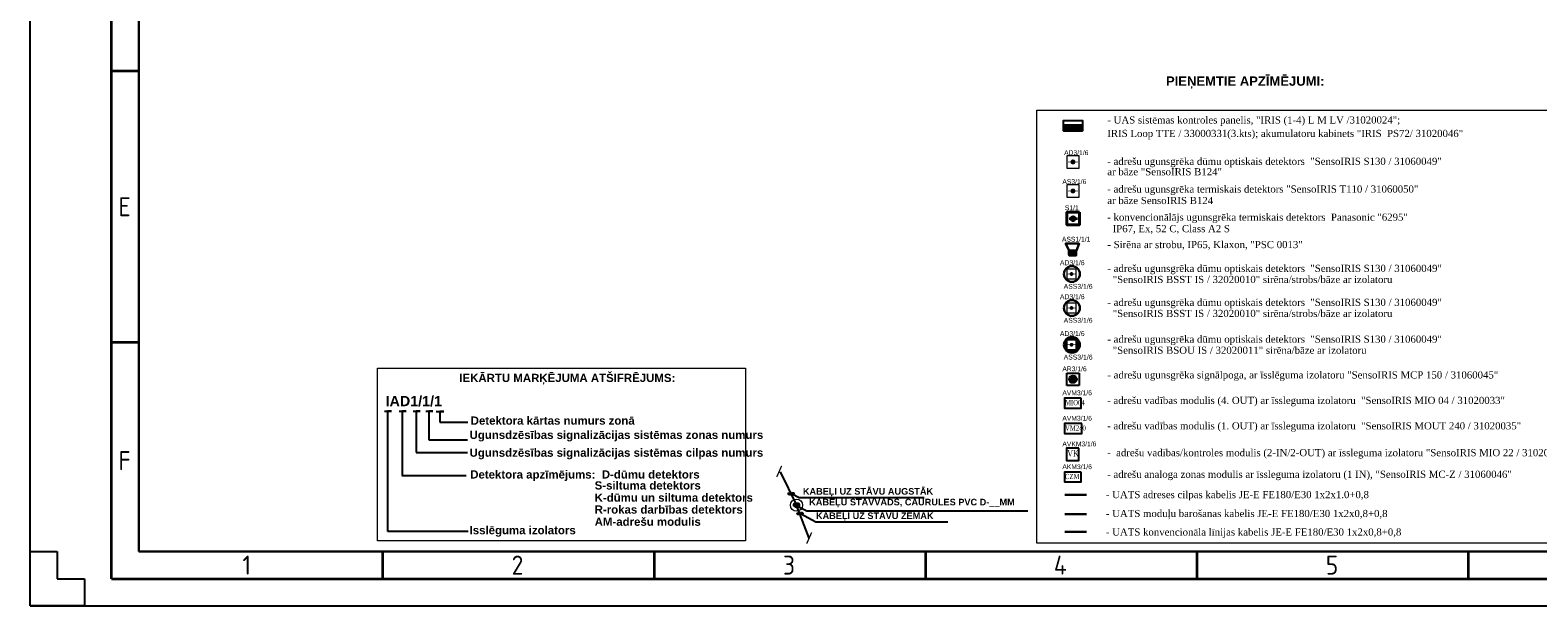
# Model space of a CAD drawing. Header units: millimetres. Extents: x -197461 to 862495, y -970068 to 63888.
# Tile 83 of 205: x -115221 to -77535, y -542229 to -527843. Entities that reach past the tile are written whole.
import ezdxf

# ---------------------------------------------------------------- set-up
doc = ezdxf.new("R2010")
doc.units = ezdxf.units.MM
doc.linetypes.add('KL', pattern=[4, 2, -2])
doc.layers.get('0').update_dxf_attribs({"linetype": 'CONTINUOUS'})
doc.layers.add('Hatch', color=7, linetype='CONTINUOUS', lineweight=0)
doc.layers.add('Karlis_UAS_black', color=7, linetype='CONTINUOUS', lineweight=30)
doc.layers.add('Rasējuma lapa', color=7, linetype='CONTINUOUS')
doc.layers.add('UAS', color=240, linetype='CONTINUOUS')
doc.styles.add('ARIAL', font='arialbd.ttf')
doc.styles.add('ISO', font='iso')
doc.styles.add('Karlis_times', font='times.ttf', dxfattribs={"height": 2.2})
doc.styles.add('saurais70', font='arial.ttf', dxfattribs={"width": 0.7, "height": 250})

# ---------------------------------------------------------------- blocks, each defined once
blk = doc.blocks.new('A3_L')
at = {"layer": 'Rasējuma lapa'}
for p, q in [((-420, 0), (-420, 297)), ((-420, 0), (-420, 10)), ((-420, 10), (-415, 10)), ((-415, 10), (-415, 5)), ((-415, 5), (-410, 5)), ((-410, 5), (-410, 0)), ((-420, 0), (0, 0)), ((-410, 0), (-420, 0))]:
    blk.add_line(p, q, dxfattribs=at)
at = {"layer": 'Rasējuma lapa', "lineweight": 35}
for p, q in [((-405, 5), (-405, 292)), ((-400, 98.5), (-405, 98.5)), ((-400, 48.5), (-405, 48.5)), ((-355, 5), (-355, 10)), ((-305, 5), (-305, 10)), ((-255, 5), (-255, 10)), ((-205, 5), (-205, 10)), ((-155, 5), (-155, 10)), ((-405, 5), (-5, 5))]:
    blk.add_line(p, q, dxfattribs=at)
at = {"layer": 'Rasējuma lapa', "lineweight": 30}
for q in [(-400, 287), (-10, 10)]:
    blk.add_line((-400, 10), q, dxfattribs=at)
at = {"layer": 'Rasējuma lapa', "style": 'ISO'}
for s, p in [('E', (-403.73, 71.75)), ('F', (-403.73, 25)), ('1', (-380.88, 5.75)), ('2', (-331.29, 5.75)), ('3', (-281.3, 5.75)), ('4', (-231.4, 5.75)), ('5', (-181.3, 5.75))]:
    blk.add_text(s, height=3.5, dxfattribs=at).set_placement(p)
blk = doc.blocks.new('*U1296')
at = {"layer": 'Rasējuma lapa'}
blk.add_blockref('A3_L', (0, 0), dxfattribs=at)
blk = doc.blocks.new('AD-proj')
at = {"lineweight": 5}
blk.add_lwpolyline([(-250, -250), (250, -250), (250, 250), (-250, 250)], close=True, dxfattribs=at)
at = {"const_width": 30}
blk.add_lwpolyline([(-200, 0), (200, 0)], dxfattribs=at)
at = {"const_width": 100}
blk.add_lwpolyline([(-50, 0, 1), (50, 0, 1)], format="xyb", close=True, dxfattribs=at)
blk = doc.blocks.new('AP')
blk.add_hatch(color=256).paths.add_polyline_path([(150, 0, 1), (-150, 0, 1)])
for p, q in [((-250, 250), (250, 250)), ((-250, -250), (-250, 250)), ((250, 250), (250, -250)), ((250, -250), (-250, -250))]:
    blk.add_line(p, q)
blk.add_circle((0, 0), 150)
blk = doc.blocks.new('_ArchTick')
at = {"color": 0, "linetype": 'ByBlock', "const_width": 0.15}
blk.add_lwpolyline([(-0.5, -0.5), (0.5, 0.5)], dxfattribs=at)

msp = doc.modelspace()

# ---------------------------------------------------------------- hatches: boundary and pattern name
at = {"layer": 'Hatch', "lineweight": 35, "ltscale": 14}
h = msp.add_hatch(dxfattribs=at)
h.set_pattern_fill('ANGLE', color=5, scale=0.651455)
h.set_pattern_definition([(0, (-3431604.7304, 3815642.928), (0, 4.550412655), [3.3093910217, -1.241021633]), (90, (-3431604.7304, 3815642.928), (-4.550412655, 3e-16), [3.3093910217, -1.241021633])])
h.paths.add_polyline_path([(-89100.61541, -532553.18851, 1), (-89202.1805, -532553.18851, 1)])
at = {"layer": 'UAS', "linetype": 'Continuous', "lineweight": 25}
msp.add_hatch(color=1, dxfattribs=at).paths.add_polyline_path([(-89389.20503, -530219.40154), (-89389.20503, -530358.42852), (-88920.23885, -530358.42852), (-88920.23885, -530219.40154)])
at = {"layer": 'UAS', "linetype": 'ByBlock', "lineweight": 35, "ltscale": 10}
h = msp.add_hatch(dxfattribs=at)
h.set_pattern_fill('ANGLE', color=1, scale=0.920742)
h.set_pattern_definition([(0, (-125212.992, -1252746.6834), (0, 6.43138418), [4.67737031, -1.75401387]), (90, (-125212.992, -1252746.6834), (-6.43138418, 4e-16), [4.67737031, -1.75401387])])
h.paths.add_polyline_path([(-89254.14525, -533469.4818), (-89073.28901, -533469.4818), (-89073.28901, -533350.16359), (-89254.14525, -533350.16359)])
at = {"layer": 'UAS', "true_color": 0xc7c8ca}
h = msp.add_hatch(color=9, dxfattribs=at)
h.dxf.hatch_style = 1
h.paths.add_polyline_path([(-88983.51784, -535705.37202, 1), (-89379.57789, -535705.37202, 1)])
h.paths.add_polyline_path([(-89072.67125, -535823.12944), (-89309.26192, -535823.12944), (-89309.26192, -535586.53877), (-89072.67125, -535586.53877)], flags=16)
h.paths.add_polyline_path([(-89167.30752, -535704.8341, -1), (-89214.62565, -535704.8341, -1)], flags=0)
at = {"layer": 'UAS'}
h = msp.add_hatch(color=1, dxfattribs=at)
h.paths.add_polyline_path([(-96065.3422, -539713.75232), (-96098.88257, -539645.722, 0.2855923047), (-96141.19127, -539713.75232, 0.5262828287), (-96038.12542, -539784.55011)])
h.paths.add_polyline_path([(-96066.04521, -539712.32641), (-96065.91653, -539712.25835), (-96038.12542, -539784.55011, 0.3103731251), (-95989.49313, -539713.75232, 0.5557031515), (-96098.88257, -539645.722)])

# ---------------------------------------------------------------- linework, layer by layer
at = {"layer": 'Karlis_UAS_black', "color": 5, "lineweight": 40, "ltscale": 0.2}
msp.add_lwpolyline([(-88993.15641, -532391.17536), (-89305.85477, -532391.22994), (-89305.8002, -532703.9283), (-88993.10183, -532703.9283)], close=True, dxfattribs=at)
at = {"layer": 'UAS', "color": 5, "lineweight": 35, "ltscale": 14}
msp.add_line((-89251.38449, -532549.27655), (-89041.00309, -532549.27655), dxfattribs=at)
at = {"layer": 'UAS', "linetype": 'Continuous'}
for p, q in [((-106363.90845, -537365.12338), (-106188.95584, -537365.12338)), ((-106188.95584, -537365.12338), (-106286.15139, -537365.12338)), ((-106286.15139, -537365.12338), (-106286.15139, -540375.02676)), ((-106000.83849, -537365.12338), (-105825.88588, -537365.12338)), ((-105825.88588, -537365.12338), (-105923.08142, -537365.12338)), ((-105923.08142, -537365.12338), (-105923.08142, -538968.84664)), ((-105650.28851, -537365.12338), (-105475.3359, -537365.12338)), ((-105475.3359, -537365.12338), (-105572.53145, -537365.12338)), ((-105572.53145, -537365.12338), (-105572.53145, -538393.33665)), ((-105332.78162, -537365.12338), (-105157.829, -537365.12338)), ((-105157.829, -537365.12338), (-105255.02455, -537365.12338)), ((-105255.02455, -537365.12338), (-105255.02455, -538076.293)), ((-105072.41534, -537370.53381), (-104884.50374, -537370.53381)), ((-104981.69929, -537370.53381), (-104981.69929, -537636.0027)), ((-104884.50374, -537370.53381), (-104981.69929, -537370.53381)), ((-104981.69929, -537636.0027), (-104281.89092, -537636.0027)), ((-105255.02455, -538076.293), (-104288.37146, -538076.293)), ((-105572.53145, -538393.33665), (-104288.37146, -538393.33665))]:
    msp.add_line(p, q, dxfattribs=at)
at = {"layer": 'UAS', "color": 1, "lineweight": 25}
for p, q in [((-105927.76317, -538968.29605), (-104319.11062, -538968.29605)), ((-104275.45632, -540375.02676), (-106283.76801, -540375.02676))]:
    msp.add_line(p, q, dxfattribs=at)
at = {"layer": 'UAS', "color": 1, "lineweight": 30}
msp.add_line((-88813.56112, -539455.95111), (-89356.07834, -539455.95111), dxfattribs=at)
at = {"layer": 'UAS', "color": 104, "lineweight": 30}
msp.add_line((-88813.56112, -539940.67365), (-89356.07834, -539940.67365), dxfattribs=at)
at = {"layer": 'UAS', "color": 5, "lineweight": 30}
msp.add_line((-88813.56112, -540380.89796), (-89356.07834, -540380.89796), dxfattribs=at)
at = {"layer": 'UAS', "color": 7, "lineweight": 13}
for points in [[(-90059.17736, -529840.27391), (-76882.10703, -529840.27391), (-76882.10703, -540665.71368), (-90059.17736, -540665.71368)], [(-106540.54979, -536286.5423), (-97337.74218, -536286.5423), (-97337.74218, -540605.78059), (-106540.54979, -540605.78059)]]:
    msp.add_lwpolyline(points, close=True, dxfattribs=at)
at = {"layer": 'UAS', "color": 1, "linetype": 'Continuous', "lineweight": 25}
for points in [[(-89389.43584, -530358.42852), (-88920.23885, -530358.42852), (-88920.23885, -530219.40154), (-89389.43584, -530219.40154)], [(-88919.5065, -530358.70798), (-89389.20503, -530358.70798), (-89389.20503, -530099.51367), (-88919.5065, -530099.51367)]]:
    msp.add_lwpolyline(points, close=True, dxfattribs=at)
at = {"layer": 'UAS', "color": 1, "lineweight": 30}
for points in [[(-89069.67185, -533350.16359), (-89254.14525, -533350.16359), (-89340.95621, -533176.61018), (-89000.94669, -533176.61018)], [(-89254.14525, -533350.16359), (-89073.28901, -533350.16359), (-89073.28901, -533469.4818), (-89254.14525, -533469.4818)]]:
    msp.add_lwpolyline(points, close=True, dxfattribs=at)
at = {"layer": 'UAS', "color": 1, "ltscale": 0.2}
for points in [[(-88949.30617, -537037.61421), (-89369.68335, -537037.6576), (-89369.63996, -537286.25798), (-88949.26278, -537286.25799)], [(-88932.24132, -537673.27165), (-89369.68335, -537673.31504), (-89369.63996, -537921.91543), (-88932.19793, -537921.91543)], [(-89005.95665, -538290.18417), (-89316.70714, -538290.23841), (-89316.6529, -538600.98889), (-89005.90241, -538600.98889)], [(-88949.30617, -538884.2257), (-89369.68335, -538884.26909), (-89369.63996, -539132.86948), (-88949.26278, -539132.86948)]]:
    msp.add_lwpolyline(points, close=True, dxfattribs=at)
at = {"layer": 'UAS', "color": 7, "extrusion": (0, 0, -1)}
for points in [[(96477.87518, -538877.007), (96065.3422, -539713.75232), (96065.28239, -539713.72069)], [(95749.21241, -540536.0866), (96065.91653, -539712.25835), (96065.85671, -539712.22672)]]:
    msp.add_lwpolyline(points, dxfattribs=at)
at = {"layer": 'UAS', "color": 7, "lineweight": 25}
for points in [[(-96173.82437, -539428.27841), (-95999.92797, -539524.15877), (-92872.36704, -539524.15877)], [(-96058.93014, -539730.43172), (-95807.63503, -539857.8212), (-90279.62949, -539857.8212)], [(-95968.98126, -539924.15302), (-95578.3538, -540132.70637), (-92280.13969, -540132.70637)]]:
    msp.add_lwpolyline(points, dxfattribs=at)
at = {"layer": 'UAS', "color": 5, "lineweight": 35, "ltscale": 14}
msp.add_circle((-89151.39795, -532553.18851), 50.78254, dxfattribs=at)
at = {"layer": 'UAS', "color": 1, "lineweight": 30}
for centre in [(-89181.54786, -533936.30026), (-89181.54786, -534785.2875), (-89181.54786, -535705.37202)]:
    msp.add_circle(centre, 198.03002, dxfattribs=at)
at = {"layer": 'UAS', "color": 1, "linetype": 'ByBlock', "lineweight": 18, "ltscale": 50}
msp.add_circle((-96065.28239, -539713.72069), 152.34701, dxfattribs=at)
at = {"layer": 'UAS', "color": 1, "linetype": 'KL', "lineweight": 18, "ltscale": 50}
msp.add_circle((-96065.3422, -539713.75232), 75.84907, dxfattribs=at)
at = {"layer": 'UAS', "color": 7, "lineweight": 25}
for centre in [(-96201.16559, -539426.09171), (-95979.15746, -539921.96632)]:
    msp.add_ellipse(centre, major_axis=(77.32966, 0), ratio=0.2800799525, start_param=2.2696747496, end_param=7.6491854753, dxfattribs=at)

# ---------------------------------------------------------------- block references
at = {"layer": 'Rasējuma lapa', "xscale": 135.6730224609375, "yscale": 135.6730224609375, "zscale": 135.6730224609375}
msp.add_blockref('*U1296', (-58237.88142, -542228.76502), dxfattribs=at)
at = {"layer": 'UAS'}
for p, xscale, yscale, zscale in [((-89155.75817, -531135.74399), 0.6215009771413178, 0.6215009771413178, 0.6215009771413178), ((-89155.75817, -531861.94065), 0.6215009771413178, 0.6215009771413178, 0.6215009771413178), ((-89190.96659, -533935.76235), 0.473181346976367, 0.473181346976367, 0.473181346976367), ((-89190.96659, -534784.74958), 0.473181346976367, 0.473181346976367, 0.473181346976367), ((-89190.96659, -535704.8341), 0.473181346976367, 0.473181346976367, 0.473181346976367)]:
    msp.add_blockref('AD-proj', p, dxfattribs=dict(at, xscale=xscale, yscale=yscale, zscale=zscale))
at = {"layer": 'UAS', "color": 1, "xscale": 0.6215009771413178, "yscale": 0.6215009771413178, "zscale": 0.6215009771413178}
msp.add_blockref('AP', (-89155.75817, -536566.85752), dxfattribs=at)
at = {"layer": 'UAS', "color": 7, "extrusion": (0, 0, -1), "xscale": 215.6250000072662, "yscale": 215.6250000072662, "zscale": 215.6250000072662, "rotation": 248.9717531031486}
for p in [(96498.86305, -538870.10928), (95749.21241, -540536.0866)]:
    msp.add_blockref('_ArchTick', p, dxfattribs=at)

# ---------------------------------------------------------------- texts
at = {"layer": 'UAS', "color": 251, "style": 'ARIAL'}
msp.add_text('PIEŅEMTIE APZĪMĒJUMI:', height=233.0628662, dxfattribs=at).set_placement((-86830.24746, -529231.57443))
at = {"layer": 'UAS', "color": 7, "style": 'Karlis_times'}
for s, height, p in [('- UAS sistēmas kontroles panelis, "IRIS (1-4) L M LV /31020024";', 178.6815308, (-88296.43633, -530176.21139)), ('IRIS Loop TTE / 33000331(3.kts); akumulatoru kabinets "IRIS  PS72/ 31020046"', 178.6815308, (-88296.43633, -530512.4125)), ('- adrešu ugunsgrēka dūmu optiskais detektors  "SensoIRIS S130 / 31060049"', 178.6815308, (-88298.46405, -531209.39116)), ('ar bāze "SensoIRIS B124"', 178.6815308, (-88298.46405, -531469.73102)), ('- adrešu ugunsgrēka termiskais detektors "SensoIRIS T110 / 31060050"', 178.6815308, (-88298.46405, -531902.43033)), ('ar bāze SensoIRIS B124', 178.6815308, (-88298.46405, -532189.01334)), ('- konvencionālājs ugunsgrēka termiskais detektors  Panasonic "6295"', 178.6815308, (-88298.46405, -532605.43033)), ('  IP67, Ex, 52 C, Class A2 S', 178.6815308, (-88298.46405, -532892.01334)), ('- Sirēna ar strobu, IP65, Klaxon, "PSC 0013"', 178.6815308, (-88295.84817, -533290.21083)), ('- adrešu ugunsgrēka dūmu optiskais detektors  "SensoIRIS S130 / 31060049"', 178.6815308, (-88295.84817, -533884.57122)), ('  "SensoIRIS BSST IS / 32020010" sirēna/strobs/bāze ar izolatoru', 178.6815308, (-88295.84817, -534161.53047)), ('- adrešu ugunsgrēka dūmu optiskais detektors  "SensoIRIS S130 / 31060049"', 178.6815308, (-88295.84817, -534733.55845)), ('  "SensoIRIS BSST IS / 32020010" sirēna/strobs/bāze ar izolatoru', 178.6815308, (-88295.84817, -535010.5177)), ('- adrešu ugunsgrēka dūmu optiskais detektors  "SensoIRIS S130 / 31060049"', 178.6815308, (-88295.84817, -535653.64297)), ('  "SensoIRIS BSOU IS / 32020011" sirēna/bāze ar izolatoru', 178.6815308, (-88295.84817, -535930.60222)), ('- adrešu ugunsgrēka signālpoga, ar īsslēguma izolatoru "SensoIRIS MCP 150 / 31060045"', 178.6815308, (-88295.84817, -536547.23406)), ('- adrešu vadības modulis (4. OUT) ar īssleguma izolatoru  "SensoIRIS MIO 04 / 31020033"', 178.6815308, (-88301.34054, -537183.5634)), ('- adrešu vadības modulis (1. OUT) ar īssleguma izolatoru  "SensoIRIS MOUT 240 / 31020035"', 178.6815308, (-88301.34054, -537819.22084)), ('-  adrešu vadības/kontroles modulis (2-IN/2-OUT) ar īssleguma izolatoru "SensoIRIS MIO 22 / 31020029"', 178.68153076, (-88301.34054, -538489.80281)), ('- adrešu analoga zonas modulis ar īssleguma izolatoru (1 IN), "SensoIRIS MC-Z / 31060046"', 178.6815308, (-88301.34054, -539030.17489)), ('- UATS adreses cilpas kabelis JE-E FE180/E30 1x2x1.0+0,8 ', 178.6815308, (-88333.12758, -539538.23598)), ('- UATS moduļu barošanas kabelis JE-E FE180/E30 1x2x0,8+0,8 ', 178.6815308, (-88333.12758, -540010.23144)), ('- UATS konvencionāla līnijas kabelis JE-E FE180/E30 1x2x0,8+0,8 ', 178.6815308, (-88333.12758, -540473.02337))]:
    msp.add_text(s, height=height, dxfattribs=at).set_placement(p)
at = {"layer": 'UAS', "color": 1}
for s, height, style, width, p in [('AD3/1/6', 120.52951, 'saurais70', 0.8, (-89376.43421, -530965.01896)), ('AS3/1/6', 120.52951, 'saurais70', 0.8, (-89420.21999, -531687.36692)), ('ASS1/1/1', 120.52951, 'saurais70', 0.8, (-89431.04844, -533126.87529)), ('AD3/1/6', 122.353931, 'saurais70', 0.8, (-89481.38512, -533716.86494)), ('ASS3/1/6', 122.353931, 'saurais70', 0.8, (-89387.1111, -534305.73558)), ('AD3/1/6', 122.353931, 'saurais70', 0.8, (-89481.38512, -534565.85217)), ('ASS3/1/6', 122.353931, 'saurais70', 0.8, (-89387.1111, -535154.72281)), ('AD3/1/6', 122.353931, 'saurais70', 0.8, (-89481.38512, -535485.9367)), ('AR3/1/6', 120.52951, 'saurais70', 0.8, (-89420.21999, -536366.6198)), ('ASS3/1/6', 122.353931, 'saurais70', 0.8, (-89387.1111, -536074.80733)), ('AVM3/1/6', 120.52951, 'saurais70', 0.8, (-89420.21999, -536966.009)), ('MIO04', 130.515205, 'Karlis_times', 0.7, (-89354.22331, -537214.92358)), ('AVM3/1/6', 120.52951, 'saurais70', 0.8, (-89420.21999, -537601.66644)), ('VM240', 130.515205, 'Karlis_times', 0.7, (-89354.22331, -537850.58102)), ('AVKM3/1/6', 120.52951, 'saurais70', 0.8, (-89420.21999, -538243.16214)), ('VK', 163.144006, 'Karlis_times', 0.7, (-89297.38208, -538498.69409)), ('AKM3/1/6', 120.52951, 'saurais70', 0.8, (-89420.21999, -538812.6205)), ('CZM', 130.515205, 'Karlis_times', 0.7, (-89354.22331, -539061.53507))]:
    msp.add_text(s, height=height, dxfattribs=dict(at, style=style, width=width)).set_placement(p)
at = {"layer": 'UAS', "color": 5, "style": 'saurais70', "width": 0.8}
msp.add_text('S1/1', height=120.52951, dxfattribs=at).set_placement((-89357.43421, -532342.01896))
at = {"layer": 'UAS', "color": 18, "true_color": 0x000000, "style": 'ARIAL'}
for s, p in [('IEKĀRTU MARĶĒJUMA ATŠIFRĒJUMS:', (-104493.79686, -536634.8531)), ('Detektora kārtas numurs zonā', (-104208.74058, -537701.4954)), ('Ugunsdzēsības signalizācijas sistēmas zonas numurs', (-104237.04859, -538057.80978)), ('Ugunsdzēsības signalizācijas sistēmas cilpas numurs', (-104237.04859, -538503.86215)), ('Detektora apzīmējums:  D-dūmu detektors', (-104221.13734, -539047.37796)), ('S-siltuma detektors', (-101110.5354, -539321.59985)), ('K-dūmu un siltuma detektors', (-101110.5354, -539626.57389)), ('AM-adrešu modulis', (-101110.5354, -540229.06795)), ('R-rokas darbības detektors', (-101110.5354, -539923.90807)), ('Isslēguma izolators', (-104237.04859, -540439.81226))]:
    msp.add_text(s, height=204.675293, dxfattribs=at).set_placement(p)
at = {"layer": 'UAS', "style": 'ARIAL'}
msp.add_text('IAD1/1/1', height=255.844116, dxfattribs=at).set_placement((-106336.41018, -537240.13585))
at = {"layer": 'UAS', "color": 7, "char_height": 163.875, "attachment_point": 1, "style": 'ARIAL'}
for s, insert, width in [('{\\fArial|b1|i0|c186|p34;KABEĻI UZ STĀVU AUGSTĀK}', (-95905.65749, -539286.50998), 5781.5885864), ('{\\fArial|b1|i0|c186|p34;KABEĻU STĀVVADS, CAURULES PVC D-__MM}', (-95747.84211, -539553.61477), 5769.7936603), ('{\\fArial|b1|i0|c186|p34;KABEĻI UZ STĀVU ZEMĀK}', (-95578.3538, -539895.73864), 5921.019105)]:
    msp.add_mtext(s, dxfattribs=dict(at, insert=insert, width=width))

doc.saveas('drawing.dxf')
